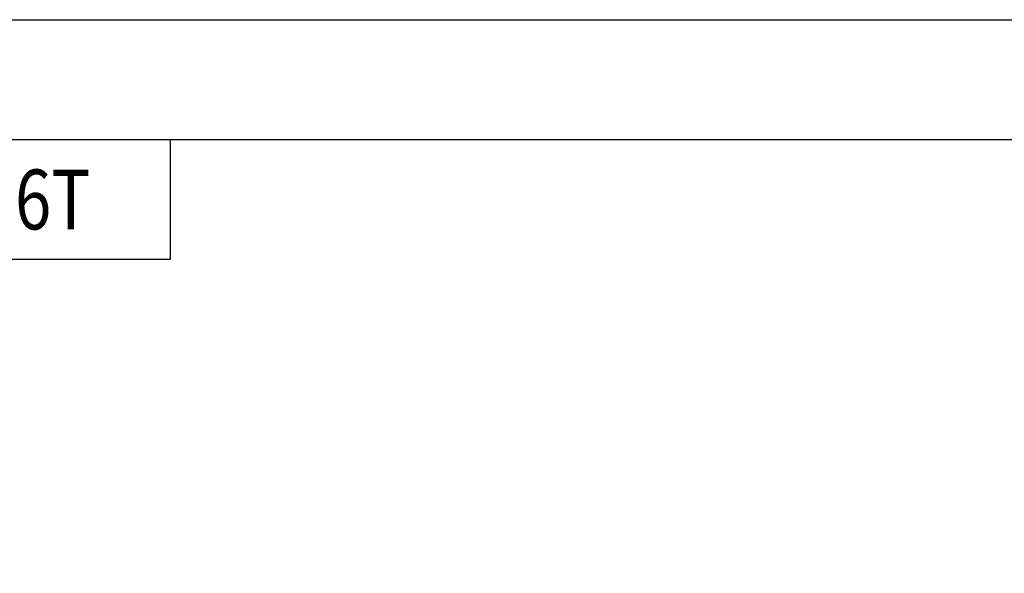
# Model space of a CAD drawing. Header units: millimetres. Extents: x 0 to 297, y 0 to 210.
# Tile 6 of 14: x 60 to 142, y 164 to 210. Entities that reach past the tile are written whole.
import ezdxf

# ---------------------------------------------------------------- set-up
doc = ezdxf.new("R2010")
doc.units = ezdxf.units.MM
doc.styles.add('H', font='txt')

msp = doc.modelspace()

# ---------------------------------------------------------------- linework, layer by layer
for p, q in [((72.0682, 200), (72.0682, 190)), ((72.0682, 190), (10, 190))]:
    msp.add_line(p, q)
at = {"color": 6}
msp.add_lwpolyline([(0, 210), (297, 210), (297, 0), (0, 0)], close=True, dxfattribs=at)
at = {"color": 4}
msp.add_lwpolyline([(10, 200), (287, 200), (287, 10), (10, 10)], close=True, dxfattribs=at)

# ---------------------------------------------------------------- texts
at = {"insert": (15, 195), "char_height": 5, "attachment_point": 4, "style": 'H'}
msp.add_mtext_dynamic_manual_height_columns('{\\W0.8;Ezi-IO EtherCAT 16T}', width=125.985451, gutter_width=12.5, heights=[0], dxfattribs=at)

doc.saveas('drawing.dxf')
